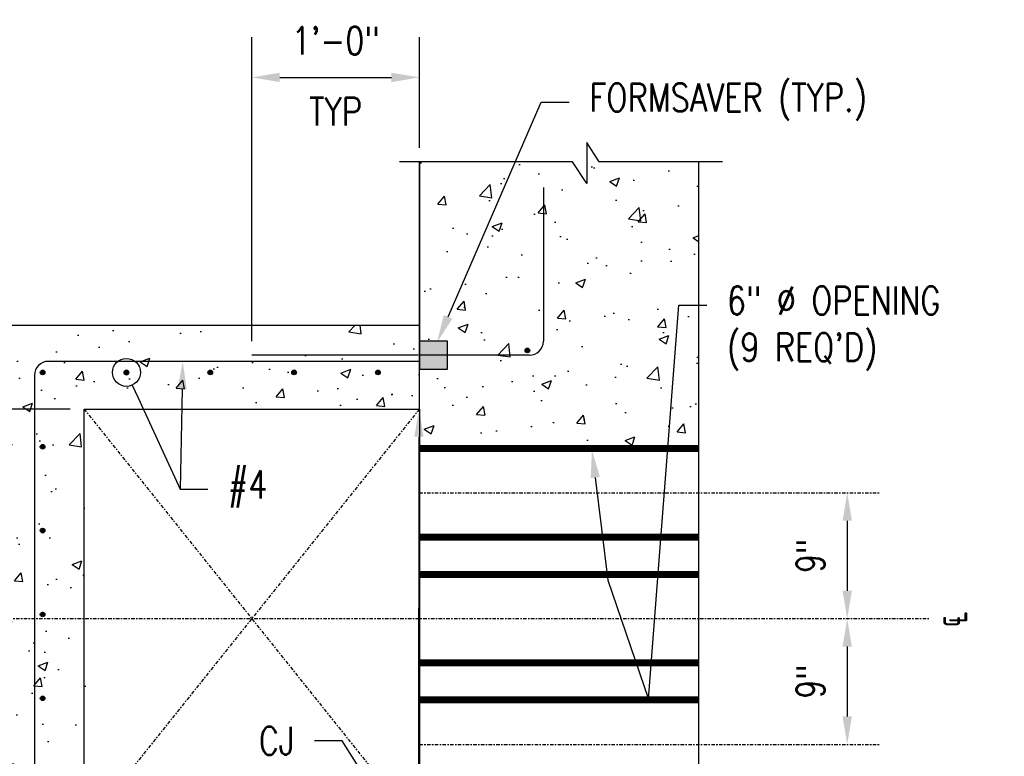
# Model space of a CAD drawing. Header units: inches. Extents: x -8 to 1800, y 30 to 339.
# Tile 47 of 51: x 1183 to 1253, y 67 to 119. Entities that reach past the tile are written whole.
import ezdxf
from ezdxf import colors
from ezdxf.entities.mleader import LeaderData, LeaderLine
from ezdxf.math import Vec2, Vec3

# ---------------------------------------------------------------- set-up
doc = ezdxf.new("R2010")
doc.units = ezdxf.units.IN
doc.header["$MEASUREMENT"] = 0
doc.linetypes.add('Center 1_4_', pattern=[0.53125, 0.25, -0.09375, 0.09375, -0.09375])
doc.layers.get('Defpoints').update_dxf_attribs({"color": 6})
for name, color, linetype in [('A-DETL', 3, 'Continuous'), ('A-DETL-CNTR', 2, 'Center 1_4_'), ('A-DETL-MEDM', 3, 'Continuous'), ('A-WALL-PATT', 8, 'Continuous'), ('G-ANNO-TEXT', 2, 'Continuous'), ('M-DETL-HVY', 4, 'Continuous'), ('S-ANNO-DIMS', 1, 'Continuous'), ('S-ANNO-SYMB', 2, 'Continuous')]:
    doc.layers.add(name, color=color, linetype=linetype)
doc.styles.add('Annotative', font='romans.shx', dxfattribs={"width": 0.8, "height": 0.125})
doc.dimstyles.new('Annotative', dxfattribs={"dimscale": 0, "dimtxt": 0.125, "dimasz": 0.125, "dimexe": 0.18, "dimexo": 0.0625, "dimgap": 0.09, "dimtad": 1, "dimdec": 3, "dimzin": 3, "dimdsep": 46, "dimlunit": 4, "dimtxsty": 'Annotative', "dimcen": 0.09, "dimclrt": 2, "dimazin": 2, "dimtfac": 1, "dimtdec": 3, "dimtmove": 0, "dimatfit": 0, "dimfxl": 1, "dimtfill": 1, "dimfrac": 2, "dimtolj": 1, "dimtzin": 0, "dimarcsym": 0})

# ---------------------------------------------------------------- blocks, each defined once
blk = doc.blocks.new('*D16')
at = {"layer": 'Defpoints', "color": 0, "transparency": 16777216}
for p in [(1181.418, 97.511), (1173.324, 91.511), (1187.418, 91.511)]:
    blk.add_point(p, dxfattribs=at)
at = {"layer": 'S-ANNO-DIMS', "color": 1, "lineweight": -2, "transparency": 16777216}
for p, q in [((1173.324, 109.882), (1173.324, 97.511)), ((1173.324, 99.511), (1173.324, 101.511)), ((1173.324, 97.511), (1173.324, 91.511)), ((1173.324, 97.511), (1173.324, 91.511)), ((1173.324, 89.511), (1173.324, 87.511))]:
    blk.add_line(p, q, dxfattribs=at)
at = {"layer": 'S-ANNO-DIMS', "color": 0, "lineweight": -2, "transparency": 16777216}
for p, q in [((1180.418, 97.511), (1170.444, 97.511)), ((1186.418, 91.511), (1170.444, 91.511))]:
    blk.add_line(p, q, dxfattribs=at)
at = {"layer": 'S-ANNO-DIMS', "color": 1, "transparency": 16777216}
for points in [[(1172.991, 99.511), (1173.658, 99.511), (1173.324, 97.511)], [(1172.991, 89.511), (1173.658, 89.511), (1173.324, 91.511)]]:
    blk.add_solid(points, dxfattribs=at)
at = {"layer": 'S-ANNO-DIMS', "color": 2, "transparency": 16777216, "insert": (1170.694, 107.375), "char_height": 2, "attachment_point": 5, "rotation": 90, "style": 'Annotative', "bg_fill": 3, "box_fill_scale": 1.25, "bg_fill_color": 256, "bg_fill_true_color": 13158600, "bg_fill_transparency": 0}
blk.add_mtext('\\A1;6"', dxfattribs=at)
blk = doc.blocks.new('*D17')
at = {"layer": 'Defpoints', "color": 0, "transparency": 16777216}
for p in [(1187.418, 76.511), (1173.324, 61.511), (1187.418, 61.511)]:
    blk.add_point(p, dxfattribs=at)
at = {"layer": 'S-ANNO-DIMS', "color": 1, "lineweight": -2, "transparency": 16777216}
blk.add_line((1173.324, 74.511), (1173.324, 63.511), dxfattribs=at)
at = {"layer": 'S-ANNO-DIMS', "color": 1, "transparency": 16777216}
for points in [[(1172.991, 74.511), (1173.658, 74.511), (1173.324, 76.511)], [(1172.991, 63.511), (1173.658, 63.511), (1173.324, 61.511)]]:
    blk.add_solid(points, dxfattribs=at)
at = {"layer": 'S-ANNO-DIMS', "color": 2, "transparency": 16777216, "insert": (1170.694, 69.011), "char_height": 2, "attachment_point": 5, "rotation": 90, "style": 'Annotative', "bg_fill": 3, "box_fill_scale": 1.25, "bg_fill_color": 256, "bg_fill_true_color": 13158600, "bg_fill_transparency": 0}
blk.add_mtext('\\A1;1\'-3"', dxfattribs=at)
blk = doc.blocks.new('*D18')
at = {"layer": 'Defpoints', "color": 0, "transparency": 16777216}
for p in [(1187.418, 91.511), (1173.324, 76.511), (1187.418, 76.511)]:
    blk.add_point(p, dxfattribs=at)
at = {"layer": 'S-ANNO-DIMS', "color": 1, "lineweight": -2, "transparency": 16777216}
blk.add_line((1173.324, 89.511), (1173.324, 78.511), dxfattribs=at)
at = {"layer": 'S-ANNO-DIMS', "color": 1, "transparency": 16777216}
for points in [[(1172.991, 89.511), (1173.658, 89.511), (1173.324, 91.511)], [(1172.991, 78.511), (1173.658, 78.511), (1173.324, 76.511)]]:
    blk.add_solid(points, dxfattribs=at)
at = {"layer": 'S-ANNO-DIMS', "color": 2, "transparency": 16777216, "insert": (1170.694, 84.011), "char_height": 2, "attachment_point": 5, "rotation": 90, "style": 'Annotative', "bg_fill": 3, "box_fill_scale": 1.25, "bg_fill_color": 256, "bg_fill_true_color": 13158600, "bg_fill_transparency": 0}
blk.add_mtext('\\A1;1\'-3"', dxfattribs=at)
blk = doc.blocks.new('*D19')
at = {"layer": 'Defpoints', "color": 0, "transparency": 16777216}
for p in [(1243.922, 85.511), (1242.043, 76.511), (1243.877, 76.511)]:
    blk.add_point(p, dxfattribs=at)
at = {"layer": 'S-ANNO-DIMS', "color": 1, "lineweight": -2, "transparency": 16777216}
blk.add_line((1242.043, 83.511), (1242.043, 78.511), dxfattribs=at)
at = {"layer": 'S-ANNO-DIMS', "color": 1, "transparency": 16777216}
for points in [[(1241.71, 83.511), (1242.377, 83.511), (1242.043, 85.511)], [(1241.71, 78.511), (1242.377, 78.511), (1242.043, 76.511)]]:
    blk.add_solid(points, dxfattribs=at)
at = {"layer": 'S-ANNO-DIMS', "color": 2, "transparency": 16777216, "insert": (1239.413, 81.011), "char_height": 2, "attachment_point": 5, "rotation": 90, "style": 'Annotative', "bg_fill": 3, "box_fill_scale": 1.25, "bg_fill_color": 256, "bg_fill_true_color": 13158600, "bg_fill_transparency": 0}
blk.add_mtext('\\A1;9"', dxfattribs=at)
blk = doc.blocks.new('*D20')
at = {"layer": 'Defpoints', "color": 0, "transparency": 16777216}
for p in [(1243.922, 76.511), (1242.043, 67.511), (1243.877, 67.511)]:
    blk.add_point(p, dxfattribs=at)
at = {"layer": 'S-ANNO-DIMS', "color": 1, "lineweight": -2, "transparency": 16777216}
blk.add_line((1242.043, 74.511), (1242.043, 69.511), dxfattribs=at)
at = {"layer": 'S-ANNO-DIMS', "color": 1, "transparency": 16777216}
for points in [[(1241.71, 74.511), (1242.377, 74.511), (1242.043, 76.511)], [(1241.71, 69.511), (1242.377, 69.511), (1242.043, 67.511)]]:
    blk.add_solid(points, dxfattribs=at)
at = {"layer": 'S-ANNO-DIMS', "color": 2, "transparency": 16777216, "insert": (1239.413, 72.011), "char_height": 2, "attachment_point": 5, "rotation": 90, "style": 'Annotative', "bg_fill": 3, "box_fill_scale": 1.25, "bg_fill_color": 256, "bg_fill_true_color": 13158600, "bg_fill_transparency": 0}
blk.add_mtext('\\A1;9"', dxfattribs=at)
blk = doc.blocks.new('_DotBlank')
at = {"color": 0, "linetype": 'ByBlock', "lineweight": -2}
blk.add_line((-0.5, 0), (-1, 0), dxfattribs=at)
blk.add_circle((0, 0), 0.5, dxfattribs=at)
blk = doc.blocks.new('*D55')
at = {"layer": 'Defpoints', "color": 0, "transparency": 16777216}
for p in [(1211.418, 115.24), (1211.418, 109.203), (1199.418, 95.359)]:
    blk.add_point(p, dxfattribs=at)
at = {"layer": 'S-ANNO-DIMS', "color": 0, "lineweight": -2, "transparency": 16777216}
for p, q in [((1199.418, 96.359), (1199.418, 118.12)), ((1211.418, 110.203), (1211.418, 118.12)), ((1201.418, 115.24), (1209.418, 115.24))]:
    blk.add_line(p, q, dxfattribs=at)
at = {"layer": 'S-ANNO-DIMS', "color": 0, "transparency": 16777216}
for points in [[(1201.418, 115.573), (1201.418, 114.907), (1199.418, 115.24)], [(1209.418, 115.573), (1209.418, 114.907), (1211.418, 115.24)]]:
    blk.add_solid(points, dxfattribs=at)
at = {"layer": 'S-ANNO-DIMS', "color": 2, "transparency": 16777216, "char_height": 2, "attachment_point": 5, "style": 'Annotative', "bg_fill": 3, "box_fill_scale": 1.25, "bg_fill_color": 256, "bg_fill_true_color": 13158600, "bg_fill_transparency": 0}
for s, insert in [('\\A1;1\'-0"', (1205.418, 117.871)), ('\\A1;TYP', (1205.418, 112.8))]:
    blk.add_mtext(s, dxfattribs=dict(at, insert=insert))

msp = doc.modelspace()

# ---------------------------------------------------------------- hatches: boundary and pattern name
at = {"layer": 'A-DETL'}
h = msp.add_hatch(color=256, dxfattribs=at)
h.dxf.hatch_style = 1
h.paths.add_polyline_path([(1219.1442, 95.571), (1219.1874, 95.5767), (1219.2276, 95.5933), (1219.2621, 95.6198), (1219.2886, 95.6543), (1219.3052, 95.6945), (1219.3109, 95.7376), (1219.3052, 95.7808), (1219.2886, 95.821), (1219.2621, 95.8555), (1219.2276, 95.882), (1219.1874, 95.8986), (1219.1442, 95.9043), (1219.1011, 95.8986), (1219.0609, 95.882), (1219.0264, 95.8555), (1218.9999, 95.821), (1218.9832, 95.7808), (1218.9776, 95.7376), (1218.9832, 95.6945), (1218.9999, 95.6543), (1219.0264, 95.6198), (1219.0609, 95.5933), (1219.1011, 95.5767)])
h = msp.add_hatch(color=256, dxfattribs=at)
h.dxf.hatch_style = 1
h.paths.add_polyline_path([(1184.4474, 93.9989), (1184.4905, 94.0045), (1184.5307, 94.0212), (1184.5653, 94.0477), (1184.5917, 94.0822), (1184.6084, 94.1224), (1184.6141, 94.1655), (1184.6084, 94.2087), (1184.5917, 94.2489), (1184.5653, 94.2834), (1184.5307, 94.3099), (1184.4905, 94.3265), (1184.4474, 94.3322), (1184.4043, 94.3265), (1184.3641, 94.3099), (1184.3296, 94.2834), (1184.3031, 94.2489), (1184.2864, 94.2087), (1184.2807, 94.1655), (1184.2864, 94.1224), (1184.3031, 94.0822), (1184.3296, 94.0477), (1184.3641, 94.0212), (1184.4043, 94.0045)])
h = msp.add_hatch(color=256, dxfattribs=at)
h.dxf.hatch_style = 1
h.paths.add_polyline_path([(1190.4474, 93.9989), (1190.4905, 94.0045), (1190.5307, 94.0212), (1190.5653, 94.0477), (1190.5917, 94.0822), (1190.6084, 94.1224), (1190.6141, 94.1655), (1190.6084, 94.2087), (1190.5917, 94.2489), (1190.5653, 94.2834), (1190.5307, 94.3099), (1190.4905, 94.3265), (1190.4474, 94.3322), (1190.4043, 94.3265), (1190.3641, 94.3099), (1190.3296, 94.2834), (1190.3031, 94.2489), (1190.2864, 94.2087), (1190.2807, 94.1655), (1190.2864, 94.1224), (1190.3031, 94.0822), (1190.3296, 94.0477), (1190.3641, 94.0212), (1190.4043, 94.0045)])
h = msp.add_hatch(color=256, dxfattribs=at)
h.dxf.hatch_style = 1
h.paths.add_polyline_path([(1196.4474, 93.9989), (1196.4905, 94.0045), (1196.5307, 94.0212), (1196.5653, 94.0477), (1196.5917, 94.0822), (1196.6084, 94.1224), (1196.6141, 94.1655), (1196.6084, 94.2087), (1196.5917, 94.2489), (1196.5653, 94.2834), (1196.5307, 94.3099), (1196.4905, 94.3265), (1196.4474, 94.3322), (1196.4043, 94.3265), (1196.3641, 94.3099), (1196.3296, 94.2834), (1196.3031, 94.2489), (1196.2864, 94.2087), (1196.2807, 94.1655), (1196.2864, 94.1224), (1196.3031, 94.0822), (1196.3296, 94.0477), (1196.3641, 94.0212), (1196.4043, 94.0045)])
h = msp.add_hatch(color=256, dxfattribs=at)
h.dxf.hatch_style = 1
h.paths.add_polyline_path([(1202.4474, 93.9989), (1202.4905, 94.0045), (1202.5307, 94.0212), (1202.5653, 94.0477), (1202.5917, 94.0822), (1202.6084, 94.1224), (1202.6141, 94.1655), (1202.6084, 94.2087), (1202.5917, 94.2489), (1202.5653, 94.2834), (1202.5307, 94.3099), (1202.4905, 94.3265), (1202.4474, 94.3322), (1202.4043, 94.3265), (1202.3641, 94.3099), (1202.3296, 94.2834), (1202.3031, 94.2489), (1202.2864, 94.2087), (1202.2807, 94.1655), (1202.2864, 94.1224), (1202.3031, 94.0822), (1202.3296, 94.0477), (1202.3641, 94.0212), (1202.4043, 94.0045)])
h = msp.add_hatch(color=256, dxfattribs=at)
h.dxf.hatch_style = 1
h.paths.add_polyline_path([(1208.4474, 93.9989), (1208.4905, 94.0045), (1208.5307, 94.0212), (1208.5653, 94.0477), (1208.5917, 94.0822), (1208.6084, 94.1224), (1208.6141, 94.1655), (1208.6084, 94.2087), (1208.5917, 94.2489), (1208.5653, 94.2834), (1208.5307, 94.3099), (1208.4905, 94.3265), (1208.4474, 94.3322), (1208.4043, 94.3265), (1208.3641, 94.3099), (1208.3296, 94.2834), (1208.3031, 94.2489), (1208.2864, 94.2087), (1208.2807, 94.1655), (1208.2864, 94.1224), (1208.3031, 94.0822), (1208.3296, 94.0477), (1208.3641, 94.0212), (1208.4043, 94.0045)])
h = msp.add_hatch(color=256, dxfattribs=at)
h.dxf.hatch_style = 1
h.paths.add_polyline_path([(1184.4474, 88.6726), (1184.4905, 88.6783), (1184.5307, 88.695), (1184.5653, 88.7214), (1184.5917, 88.756), (1184.6084, 88.7962), (1184.6141, 88.8393), (1184.6084, 88.8824), (1184.5917, 88.9226), (1184.5653, 88.9571), (1184.5307, 88.9836), (1184.4905, 89.0003), (1184.4474, 89.006), (1184.4043, 89.0003), (1184.3641, 88.9836), (1184.3296, 88.9571), (1184.3031, 88.9226), (1184.2864, 88.8824), (1184.2807, 88.8393), (1184.2864, 88.7962), (1184.3031, 88.756), (1184.3296, 88.7214), (1184.3641, 88.695), (1184.4043, 88.6783)])
h = msp.add_hatch(color=256, dxfattribs=at)
h.dxf.hatch_style = 1
h.paths.add_polyline_path([(1184.4474, 82.6726), (1184.4905, 82.6783), (1184.5307, 82.695), (1184.5653, 82.7214), (1184.5917, 82.756), (1184.6084, 82.7962), (1184.6141, 82.8393), (1184.6084, 82.8824), (1184.5917, 82.9226), (1184.5653, 82.9571), (1184.5307, 82.9836), (1184.4905, 83.0003), (1184.4474, 83.006), (1184.4043, 83.0003), (1184.3641, 82.9836), (1184.3296, 82.9571), (1184.3031, 82.9226), (1184.2864, 82.8824), (1184.2807, 82.8393), (1184.2864, 82.7962), (1184.3031, 82.756), (1184.3296, 82.7214), (1184.3641, 82.695), (1184.4043, 82.6783)])
h = msp.add_hatch(color=256, dxfattribs=at)
h.dxf.hatch_style = 1
h.paths.add_polyline_path([(1184.4474, 76.6726), (1184.4905, 76.6783), (1184.5307, 76.695), (1184.5653, 76.7214), (1184.5917, 76.756), (1184.6084, 76.7962), (1184.6141, 76.8393), (1184.6084, 76.8824), (1184.5917, 76.9226), (1184.5653, 76.9571), (1184.5307, 76.9836), (1184.4905, 77.0003), (1184.4474, 77.006), (1184.4043, 77.0003), (1184.3641, 76.9836), (1184.3296, 76.9571), (1184.3031, 76.9226), (1184.2864, 76.8824), (1184.2807, 76.8393), (1184.2864, 76.7962), (1184.3031, 76.756), (1184.3296, 76.7214), (1184.3641, 76.695), (1184.4043, 76.6783)])
h = msp.add_hatch(color=256, dxfattribs=at)
h.dxf.hatch_style = 1
h.paths.add_polyline_path([(1184.4474, 70.6726), (1184.4905, 70.6783), (1184.5307, 70.695), (1184.5653, 70.7214), (1184.5917, 70.756), (1184.6094, 70.8036), (1184.6141, 70.8393), (1184.6084, 70.8824), (1184.5917, 70.9226), (1184.5653, 70.9571), (1184.5307, 70.9836), (1184.4905, 71.0003), (1184.4474, 71.006), (1184.4043, 71.0003), (1184.3641, 70.9836), (1184.3296, 70.9571), (1184.3031, 70.9226), (1184.2864, 70.8824), (1184.2807, 70.8393), (1184.2864, 70.7962), (1184.3031, 70.756), (1184.3296, 70.7214), (1184.3641, 70.695), (1184.4043, 70.6783)])
at = {"layer": 'A-DETL-MEDM'}
msp.add_hatch(color=256, dxfattribs=at).paths.add_polyline_path([(1213.4183, 94.3592), (1213.4183, 96.3592), (1211.4183, 96.3592), (1211.4183, 94.3592)])
at = {"layer": 'A-WALL-PATT'}
h = msp.add_hatch(dxfattribs=at)
h.set_pattern_fill('AR-CONC', color=8, style=0)
h.set_pattern_definition([(50, (13.5003, -10.9325), (7.172602, -0.62752), [0.75, -8.25]), (355, (13.5, -10.9325), (-1.387513, 7.52192), [0.6, -6.6]), (100.45144, (14.098, -10.985), (5.78509, 6.8944), [0.6374, -7.01142]), (46.1842, (13.5, -8.9325), (10.672413, -1.65519), [1.125, -12.375]), (96.6356, (14.39, -9.07), (9.34662, 9.74119), [0.9561, -10.51714]), (351.1842, (13.5, -8.933), (9.34662, 9.74119), [0.9, -9.9]), (21, (14.5003, -9.4325), (5.96907, -4.02619), [0.75, -8.25]), (326, (14.5, -9.4325), (2.433153, 7.2515), [0.6, -6.6]), (71.45144, (14.998, -9.768), (8.402224, 3.22531), [0.6374, -7.01142]), (37.5, (13.5003, -10.9325), (0.1215986, 3.3289385), [0, -6.52, 0, -6.7, 0, -6.625]), (7.5, (13.5003, -10.9325), (2.630695, 3.944117), [0, -3.82, 0, -6.37, 0, -2.525]), (327.5, (11.2703, -10.9325), (5.3382244, -0.225549), [0, -2.5, 0, -7.8, 0, -10.35]), (317.5, (10.2703, -10.9325), (5.831862, 1.00105), [0, -3.25, 0, -5.18, 0, -7.35])])
h.paths.add_polyline_path([(1223.3166, 42.2171), (1224.4183, 43.8863), (1231.4183, 43.8863), (1231.4183, 64.3447), (1211.4183, 64.3447), (1211.4183, 61.5607), (1187.6683, 61.5607), (1187.6683, 91.5607), (1211.4183, 91.5607), (1211.4183, 88.678), (1231.4183, 88.678), (1231.4183, 109.2032), (1224.2793, 109.2032), (1223.4043, 110.5782), (1223.4043, 107.8283), (1222.0294, 109.2032), (1211.4183, 109.2032), (1211.4183, 97.5113), (1181.4183, 97.5113), (1181.4183, 55.5113), (1211.4183, 55.5113), (1211.4183, 43.7798), (1222.2429, 43.7798), (1223.3166, 45.4671)])
h.paths.add_polyline_path([(1219.2566, 57.1005), (1219.2135, 57.1062), (1219.1733, 57.1228), (1219.1387, 57.1493), (1219.1123, 57.1838), (1219.0956, 57.224), (1219.0899, 57.2672), (1219.0956, 57.3103), (1219.1123, 57.3505), (1219.1387, 57.385), (1219.1733, 57.4115), (1219.2135, 57.4281), (1219.2566, 57.4338), (1219.2997, 57.4281), (1219.3399, 57.4115), (1219.3745, 57.385), (1219.4009, 57.3505), (1219.4176, 57.3103), (1219.4233, 57.2672), (1219.4176, 57.224), (1219.4009, 57.1838), (1219.3745, 57.1493), (1219.3399, 57.1228), (1219.2997, 57.1062)], flags=16)
h.paths.add_polyline_path([(1202.4474, 58.6726), (1202.4043, 58.6783), (1202.3641, 58.695), (1202.3296, 58.7214), (1202.3031, 58.756), (1202.2864, 58.7962), (1202.2807, 58.8393), (1202.2864, 58.8824), (1202.3031, 58.9226), (1202.3296, 58.9571), (1202.3641, 58.9836), (1202.4043, 59.0003), (1202.4474, 59.006), (1202.4905, 59.0003), (1202.5307, 58.9836), (1202.5653, 58.9571), (1202.5917, 58.9226), (1202.6084, 58.8824), (1202.6141, 58.8393), (1202.6084, 58.7962), (1202.5917, 58.756), (1202.5653, 58.7214), (1202.5307, 58.695), (1202.4905, 58.6783)], flags=16)
h.paths.add_polyline_path([(1196.4474, 58.6726), (1196.4043, 58.6783), (1196.3641, 58.695), (1196.3296, 58.7214), (1196.3031, 58.756), (1196.2864, 58.7962), (1196.2807, 58.8393), (1196.2864, 58.8824), (1196.3031, 58.9226), (1196.3296, 58.9571), (1196.3641, 58.9836), (1196.4043, 59.0003), (1196.4474, 59.006), (1196.4905, 59.0003), (1196.5307, 58.9836), (1196.5653, 58.9571), (1196.5917, 58.9226), (1196.6084, 58.8824), (1196.6141, 58.8393), (1196.6084, 58.7962), (1196.5917, 58.756), (1196.5653, 58.7214), (1196.5307, 58.695), (1196.4905, 58.6783)], flags=16)
h.paths.add_polyline_path([(1208.4474, 58.6726), (1208.4043, 58.6783), (1208.3641, 58.695), (1208.3296, 58.7214), (1208.3031, 58.756), (1208.2864, 58.7962), (1208.2807, 58.8393), (1208.2864, 58.8824), (1208.3031, 58.9226), (1208.3296, 58.9571), (1208.3641, 58.9836), (1208.4043, 59.0003), (1208.4474, 59.006), (1208.4905, 59.0003), (1208.5307, 58.9836), (1208.5653, 58.9571), (1208.5917, 58.9226), (1208.6084, 58.8824), (1208.6141, 58.8393), (1208.6084, 58.7962), (1208.5917, 58.756), (1208.5653, 58.7214), (1208.5307, 58.695), (1208.4905, 58.6783)], flags=16)
h.paths.add_polyline_path([(1184.4474, 58.6726), (1184.4043, 58.6783), (1184.3641, 58.695), (1184.3296, 58.7214), (1184.3031, 58.756), (1184.2864, 58.7962), (1184.2807, 58.8393), (1184.2864, 58.8824), (1184.3031, 58.9226), (1184.3296, 58.9571), (1184.3641, 58.9836), (1184.4043, 59.0003), (1184.4474, 59.006), (1184.4905, 59.0003), (1184.5307, 58.9836), (1184.5653, 58.9571), (1184.5917, 58.9226), (1184.6084, 58.8824), (1184.6141, 58.8393), (1184.6084, 58.7962), (1184.5917, 58.756), (1184.5653, 58.7214), (1184.5307, 58.695), (1184.4905, 58.6783)], flags=16)
h.paths.add_polyline_path([(1190.4474, 58.6726), (1190.4043, 58.6783), (1190.3641, 58.695), (1190.3296, 58.7214), (1190.3031, 58.756), (1190.2864, 58.7962), (1190.2807, 58.8393), (1190.2864, 58.8824), (1190.3031, 58.9226), (1190.3296, 58.9571), (1190.3641, 58.9836), (1190.4043, 59.0003), (1190.4474, 59.006), (1190.4905, 59.0003), (1190.5307, 58.9836), (1190.5653, 58.9571), (1190.5917, 58.9226), (1190.6084, 58.8824), (1190.6141, 58.8393), (1190.6084, 58.7962), (1190.5917, 58.756), (1190.5653, 58.7214), (1190.5307, 58.695), (1190.4905, 58.6783)], flags=16)
h.paths.add_polyline_path([(1184.4474, 64.6726), (1184.4043, 64.6783), (1184.3641, 64.695), (1184.3296, 64.7214), (1184.3031, 64.756), (1184.2864, 64.7962), (1184.2807, 64.8393), (1184.2864, 64.8824), (1184.3031, 64.9226), (1184.3296, 64.9571), (1184.3641, 64.9836), (1184.4043, 65.0003), (1184.4474, 65.006), (1184.4905, 65.0003), (1184.5307, 64.9836), (1184.5653, 64.9571), (1184.5917, 64.9226), (1184.6084, 64.8824), (1184.6141, 64.8393), (1184.6084, 64.7962), (1184.5917, 64.756), (1184.5653, 64.7214), (1184.5307, 64.695), (1184.4905, 64.6783)], flags=16)
h.paths.add_polyline_path([(1184.4474, 70.6726), (1184.4043, 70.6783), (1184.3641, 70.695), (1184.3296, 70.7214), (1184.3031, 70.756), (1184.2854, 70.8036), (1184.2807, 70.8393), (1184.2864, 70.8824), (1184.3031, 70.9226), (1184.3296, 70.9571), (1184.3641, 70.9836), (1184.4043, 71.0003), (1184.4474, 71.006), (1184.4905, 71.0003), (1184.5307, 70.9836), (1184.5653, 70.9571), (1184.5917, 70.9226), (1184.6084, 70.8824), (1184.6141, 70.8393), (1184.6084, 70.7962), (1184.5917, 70.756), (1184.5653, 70.7214), (1184.5307, 70.695), (1184.4905, 70.6783)], flags=16)
h.paths.add_polyline_path([(1184.4474, 76.6726), (1184.4043, 76.6783), (1184.3641, 76.695), (1184.3296, 76.7214), (1184.3031, 76.756), (1184.2864, 76.7962), (1184.2807, 76.8393), (1184.2864, 76.8824), (1184.3031, 76.9226), (1184.3296, 76.9571), (1184.3641, 76.9836), (1184.4043, 77.0003), (1184.4474, 77.006), (1184.4905, 77.0003), (1184.5307, 76.9836), (1184.5653, 76.9571), (1184.5917, 76.9226), (1184.6084, 76.8824), (1184.6141, 76.8393), (1184.6084, 76.7962), (1184.5917, 76.756), (1184.5653, 76.7214), (1184.5307, 76.695), (1184.4905, 76.6783)], flags=16)
h.paths.add_polyline_path([(1184.4474, 82.6726), (1184.4043, 82.6783), (1184.3641, 82.695), (1184.3296, 82.7214), (1184.3031, 82.756), (1184.2864, 82.7962), (1184.2807, 82.8393), (1184.2864, 82.8824), (1184.3031, 82.9226), (1184.3296, 82.9571), (1184.3641, 82.9836), (1184.4043, 83.0003), (1184.4474, 83.006), (1184.4905, 83.0003), (1184.5307, 82.9836), (1184.5653, 82.9571), (1184.5917, 82.9226), (1184.6084, 82.8824), (1184.6141, 82.8393), (1184.6084, 82.7962), (1184.5917, 82.756), (1184.5653, 82.7214), (1184.5307, 82.695), (1184.4905, 82.6783)], flags=16)
h.paths.add_polyline_path([(1184.4474, 88.6726), (1184.4043, 88.6783), (1184.3641, 88.695), (1184.3296, 88.7214), (1184.3031, 88.756), (1184.2864, 88.7962), (1184.2807, 88.8393), (1184.2864, 88.8824), (1184.3031, 88.9226), (1184.3296, 88.9571), (1184.3641, 88.9836), (1184.4043, 89.0003), (1184.4474, 89.006), (1184.4905, 89.0003), (1184.5307, 88.9836), (1184.5653, 88.9571), (1184.5917, 88.9226), (1184.6084, 88.8824), (1184.6141, 88.8393), (1184.6084, 88.7962), (1184.5917, 88.756), (1184.5653, 88.7214), (1184.5307, 88.695), (1184.4905, 88.6783)], flags=16)
h.paths.add_polyline_path([(1208.4474, 93.9989), (1208.4043, 94.0045), (1208.3641, 94.0212), (1208.3296, 94.0477), (1208.3031, 94.0822), (1208.2864, 94.1224), (1208.2807, 94.1655), (1208.2864, 94.2087), (1208.3031, 94.2489), (1208.3296, 94.2834), (1208.3641, 94.3099), (1208.4043, 94.3265), (1208.4474, 94.3322), (1208.4905, 94.3265), (1208.5307, 94.3099), (1208.5653, 94.2834), (1208.5917, 94.2489), (1208.6084, 94.2087), (1208.6141, 94.1655), (1208.6084, 94.1224), (1208.5917, 94.0822), (1208.5653, 94.0477), (1208.5307, 94.0212), (1208.4905, 94.0045)], flags=16)
h.paths.add_polyline_path([(1202.4474, 93.9989), (1202.4043, 94.0045), (1202.3641, 94.0212), (1202.3296, 94.0477), (1202.3031, 94.0822), (1202.2864, 94.1224), (1202.2807, 94.1655), (1202.2864, 94.2087), (1202.3031, 94.2489), (1202.3296, 94.2834), (1202.3641, 94.3099), (1202.4043, 94.3265), (1202.4474, 94.3322), (1202.4905, 94.3265), (1202.5307, 94.3099), (1202.5653, 94.2834), (1202.5917, 94.2489), (1202.6084, 94.2087), (1202.6141, 94.1655), (1202.6084, 94.1224), (1202.5917, 94.0822), (1202.5653, 94.0477), (1202.5307, 94.0212), (1202.4905, 94.0045)], flags=16)
h.paths.add_polyline_path([(1190.4474, 93.9989), (1190.4043, 94.0045), (1190.3641, 94.0212), (1190.3296, 94.0477), (1190.3031, 94.0822), (1190.2864, 94.1224), (1190.2807, 94.1655), (1190.2864, 94.2087), (1190.3031, 94.2489), (1190.3296, 94.2834), (1190.3641, 94.3099), (1190.4043, 94.3265), (1190.4474, 94.3322), (1190.4905, 94.3265), (1190.5307, 94.3099), (1190.5653, 94.2834), (1190.5917, 94.2489), (1190.6084, 94.2087), (1190.6141, 94.1655), (1190.6084, 94.1224), (1190.5917, 94.0822), (1190.5653, 94.0477), (1190.5307, 94.0212), (1190.4905, 94.0045)], flags=16)
h.paths.add_polyline_path([(1184.4474, 93.9989), (1184.4043, 94.0045), (1184.3641, 94.0212), (1184.3296, 94.0477), (1184.3031, 94.0822), (1184.2864, 94.1224), (1184.2807, 94.1655), (1184.2864, 94.2087), (1184.3031, 94.2489), (1184.3296, 94.2834), (1184.3641, 94.3099), (1184.4043, 94.3265), (1184.4474, 94.3322), (1184.4905, 94.3265), (1184.5307, 94.3099), (1184.5653, 94.2834), (1184.5917, 94.2489), (1184.6084, 94.2087), (1184.6141, 94.1655), (1184.6084, 94.1224), (1184.5917, 94.0822), (1184.5653, 94.0477), (1184.5307, 94.0212), (1184.4905, 94.0045)], flags=16)
h.paths.add_polyline_path([(1196.4474, 93.9989), (1196.4043, 94.0045), (1196.3641, 94.0212), (1196.3296, 94.0477), (1196.3031, 94.0822), (1196.2864, 94.1224), (1196.2807, 94.1655), (1196.2864, 94.2087), (1196.3031, 94.2489), (1196.3296, 94.2834), (1196.3641, 94.3099), (1196.4043, 94.3265), (1196.4474, 94.3322), (1196.4905, 94.3265), (1196.5307, 94.3099), (1196.5653, 94.2834), (1196.5917, 94.2489), (1196.6084, 94.2087), (1196.6141, 94.1655), (1196.6084, 94.1224), (1196.5917, 94.0822), (1196.5653, 94.0477), (1196.5307, 94.0212), (1196.4905, 94.0045)], flags=16)
h.paths.add_polyline_path([(1219.1442, 95.571), (1219.1011, 95.5767), (1219.0609, 95.5933), (1219.0264, 95.6198), (1218.9999, 95.6543), (1218.9832, 95.6945), (1218.9776, 95.7376), (1218.9832, 95.7808), (1218.9999, 95.821), (1219.0264, 95.8555), (1219.0609, 95.882), (1219.1011, 95.8986), (1219.1442, 95.9043), (1219.1874, 95.8986), (1219.2276, 95.882), (1219.2621, 95.8555), (1219.2886, 95.821), (1219.3052, 95.7808), (1219.3109, 95.7376), (1219.3052, 95.6945), (1219.2886, 95.6543), (1219.2621, 95.6198), (1219.2276, 95.5933), (1219.1874, 95.5767)], flags=16)

# ---------------------------------------------------------------- linework, layer by layer
at = {"layer": 'A-DETL'}
for centre in [(1219.1442, 95.7064), (1190.4474, 94.1343), (1196.4474, 94.1343), (1202.4474, 94.1343), (1208.4474, 94.1343)]:
    msp.add_circle(centre, 0.1667, dxfattribs=at)
msp.add_arc((1190.4474, 94.1343), 0.1667, 180, 0, dxfattribs=at)
at = {"layer": 'A-DETL-CNTR'}
for p, q in [((1211.4183, 91.5113), (1187.4183, 61.5113)), ((1187.4183, 91.5113), (1211.4183, 61.5113)), ((1211.4183, 85.5113), (1244.4183, 85.5113)), ((1170.4445, 76.5113), (1247.9808, 76.5113)), ((1211.4183, 67.5113), (1244.4183, 67.5113))]:
    msp.add_line(p, q, dxfattribs=at)
at = {"layer": 'A-DETL-MEDM'}
for p, q in [((1220.2887, 107.3592), (1220.2887, 96.3592)), ((1211.4183, 91.5113), (1211.4183, 97.5113)), ((1211.3335, 95.3592), (1199.4183, 95.3592)), ((1219.2887, 95.3592), (1211.4183, 95.3592)), ((1211.4183, 94.9224), (1184.8558, 94.9224)), ((1183.8558, 93.9224), (1183.8558, 59.1003))]:
    msp.add_line(p, q, dxfattribs=at)
for centre, start, end in [((1219.2887, 96.3592), 270, 0), ((1184.8558, 93.9224), 90, 180)]:
    msp.add_arc(centre, 1, start, end, dxfattribs=at)
at = {"layer": 'M-DETL-HVY'}
for p, q in [((1211.4183, 109.2032), (1211.4183, 94.3592)), ((1211.4183, 97.5113), (1211.4183, 109.2032)), ((1231.4183, 43.7613), (1231.4183, 109.2032)), ((1181.4183, 97.5113), (1211.4183, 97.5113)), ((1213.4183, 96.3592), (1211.4183, 96.3592)), ((1213.4183, 94.3592), (1213.4183, 96.3592)), ((1211.4183, 94.3592), (1213.4183, 94.3592)), ((1187.4183, 61.5113), (1187.4183, 91.5113)), ((1187.4183, 91.5113), (1211.4183, 91.5113)), ((1211.4183, 91.5113), (1211.4183, 61.5113)), ((1211.4183, 88.678), (1231.4183, 88.678)), ((1211.4183, 82.3447), (1231.4183, 82.3447)), ((1187.3361, 79.5811), (1187.4183, 79.6791)), ((1211.4183, 79.678), (1231.4183, 79.678)), ((1187.4183, 79.5739), (1187.3361, 79.5811)), ((1211.4183, 73.3447), (1231.4183, 73.3447)), ((1211.4183, 70.6988), (1231.4183, 70.6988))]:
    msp.add_line(p, q, dxfattribs=at)
at = {"layer": 'M-DETL-HVY', "const_width": 0.5}
for points in [[(1211.4183, 88.678), (1231.4183, 88.678)], [(1211.4183, 82.3447), (1231.4183, 82.3447)], [(1211.4183, 79.678), (1231.4183, 79.678)], [(1211.4183, 73.3447), (1231.4183, 73.3447)], [(1211.4183, 70.6988), (1231.4183, 70.6988)]]:
    msp.add_lwpolyline(points, dxfattribs=at)
at = {"layer": 'S-ANNO-SYMB'}
msp.add_lwpolyline([(1233.1206, 109.2032), (1224.2793, 109.2032), (1223.4043, 110.5782), (1223.4043, 107.6407), (1222.3731, 109.2032), (1209.9951, 109.2032)], dxfattribs=at)

# ---------------------------------------------------------------- texts
at = {"layer": 'G-ANNO-TEXT', "insert": (1248.4355, 75.9085), "char_height": 2, "width": 17.8125, "attachment_point": 1, "rotation": 90, "style": 'Annotative'}
msp.add_mtext('℄', dxfattribs=at)

# ---------------------------------------------------------------- leaders
at = {"layer": 'G-ANNO-TEXT'}
ml = msp.add_multileader_mtext('Standard', dxfattribs=at)
ml.set_content('\\A1;FORMSAVER (TYP.)', color=256, style='Annotative')
ml.set_leader_properties(color=1, linetype='ByLayer', lineweight=-1)
ml.build(insert=Vec2(0, 0))
ml.multileader.update_dxf_attribs({"text_right_attachment_type": 3, "dogleg_length": 0.125, "arrow_head_size": 2, "scale": 16})
ctx = ml.context
ctx.base_point, ctx.scale, ctx.char_height, ctx.arrow_head_size, ctx.landing_gap_size, ctx.plane_origin = Vec3(1222.1311, 113.4792), 16, 2, 2, 1.44, Vec3(1213.7387, 133.2198)
ctx.right_attachment = 3
notes = []
notes.append((ctx, [(0, (1, 1, 0), (1220.1311, 113.4792), (1, 0), 2, [(0, [(1212.6719, 96.2656)], 0, [])])]))
ctx.mtext.insert, ctx.mtext.width, ctx.mtext.defined_height, ctx.mtext.flow_direction = Vec3(1223.5711, 114.8125), 29.92438, 11.8375, 5
ml = msp.add_multileader_mtext('Standard', dxfattribs=at)
ml.set_content('℄ 6"%%C ID. OPENING\\P(9 REQ\'D TYP.)', color=256, style='Annotative')
ml.set_leader_properties(color=1, linetype='ByLayer', lineweight=-1)
ml.build(insert=Vec2(0, 0))
ml.multileader.update_dxf_attribs({"text_right_attachment_type": 3, "dogleg_length": 0.125, "arrow_head_size": 2, "scale": 16})
ctx = ml.context
ctx.base_point, ctx.scale, ctx.char_height, ctx.arrow_head_size, ctx.landing_gap_size, ctx.plane_origin = Vec3(952.9673, 69.6702), 16, 2, 2, 1.44, Vec3(942.1435, 29.614)
ctx.right_attachment = 3
notes.append((ctx, [(0, (1, 1, 0), (950.9673, 69.6702), (1, 0), 2, [(2, [(950.9673, 80.2692), (950.9673, 92.3629), (950.9673, 104.1442)], 0, [])])]))
ctx.mtext.insert, ctx.mtext.width, ctx.mtext.defined_height, ctx.mtext.flow_direction = Vec3(954.4073, 71.0035), 25.061414, 10.676, 5
at = {"layer": 'S-ANNO-DIMS'}
ml = msp.add_multileader_mtext('Standard', dxfattribs=at)
ml.set_content('', color=256, style='Annotative')
ml.set_leader_properties(color=1, linetype='ByLayer', lineweight=-1)
ml.set_arrow_properties(name='DOTBLANK')
ml.build(insert=Vec2(0, 0))
ml.multileader.update_dxf_attribs({"has_dogleg": 0, "text_right_attachment_type": 3, "dogleg_length": 0.125, "arrow_head_size": 2, "scale": 16})
ctx = ml.context
ctx.base_point, ctx.scale, ctx.char_height, ctx.arrow_head_size, ctx.landing_gap_size, ctx.plane_origin = Vec3(1194.2812, 85.7812), 16, 2, 2, 1.44, Vec3(1190.4474, 94.1343)
ctx.right_attachment = 3
notes.append((ctx, [(0, (1, 1, 0), (1192.2812, 85.7812), (1, 0), 2, [(0, [(1190.4474, 94.1343)], 0, [])])]))
ctx.mtext.insert, ctx.mtext.flow_direction = Vec3(1195.7212, 86.7812), 5
for ctx, leaders in notes:
    for number, flags, end, landing, length, lines in leaders:
        leader = LeaderData()
        leader.index, (leader.has_last_leader_line, leader.has_dogleg_vector, leader.attachment_direction) = number, flags
        leader.last_leader_point, leader.dogleg_vector, leader.dogleg_length = Vec3(end), Vec3(landing), length
        for number, points, colour, breaks in lines:
            line = LeaderLine()
            line.index, line.vertices, line.color, line.breaks = number, Vec3.list(points), colors.encode_raw_color(colour), breaks
            leader.lines.append(line)
        ctx.leaders.append(leader)

# ---------------------------------------------------------------- next in the draw order: dimensions: what is measured, and where the dimension line sits
dim = msp.add_linear_dim(base=(1211.4183, 115.2401), p1=(1199.4183, 95.3592), p2=(1211.4183, 109.2032), text='<>\\XTYP', dimstyle='Annotative', override={"dimdec": 0, "dimpost": '\\X'}, dxfattribs=at)
dim.commit()
dim.dimension.update_dxf_attribs({"geometry": '*D55', "text_midpoint": (1205.4183, 115.2401)})
dim = msp.add_linear_dim(base=(1173.3245, 91.5113), p1=(1181.4183, 97.5113), p2=(1187.4183, 91.5113), angle=90, dimstyle='Annotative', override={"dimpost": '\\X', "dimclrd": 1, "dimtmove": 2}, dxfattribs=at)
dim.commit()
dim.dimension.update_dxf_attribs({"geometry": '*D16', "text_midpoint": (1173.3245, 107.375), "dimtype": 160})
for base, p1, p2, picture, middle in [((1242.0432, 76.5113), (1243.9219, 85.5113), (1243.8773, 76.5113), '*D19', (1239.4128, 81.0113)), ((1173.3245, 61.5113), (1187.4183, 76.5113), (1187.4183, 61.5113), '*D17', (1170.694, 69.0113))]:
    dim = msp.add_linear_dim(base=base, p1=p1, p2=p2, angle=90, dimstyle='Annotative', override={"dimpost": '\\X', "dimse1": 1, "dimse2": 1, "dimclrd": 1, "dimtmove": 2}, dxfattribs=at)
    dim.commit()
    dim.dimension.update_dxf_attribs({"geometry": picture, "text_midpoint": middle})

# ---------------------------------------------------------------- next in the draw order: linework, layer by layer
at = {"layer": 'A-DETL'}
for centre in [(1184.4474, 94.1343), (1184.4474, 70.808)]:
    msp.add_circle(centre, 0.1667, dxfattribs=at)

# ---------------------------------------------------------------- next in the draw order: dimensions: what is measured, and where the dimension line sits
at = {"layer": 'S-ANNO-DIMS'}
for base, p1, p2, picture, middle in [((1173.3245, 76.5113), (1187.4183, 91.5113), (1187.4183, 76.5113), '*D18', (1170.694, 84.0113)), ((1242.0432, 67.5113), (1243.9219, 76.5113), (1243.8773, 67.5113), '*D20', (1239.4128, 72.0113))]:
    dim = msp.add_linear_dim(base=base, p1=p1, p2=p2, angle=90, dimstyle='Annotative', override={"dimpost": '\\X', "dimse1": 1, "dimse2": 1, "dimclrd": 1, "dimtmove": 2}, dxfattribs=at)
    dim.commit()
    dim.dimension.update_dxf_attribs({"geometry": picture, "text_midpoint": middle})

# ---------------------------------------------------------------- next in the draw order: leaders
at = {"layer": 'G-ANNO-TEXT'}
ml = msp.add_multileader_mtext('Standard', dxfattribs=at)
ml.set_content('\\A1;#4', color=256, style='Annotative')
ml.set_leader_properties(color=1, linetype='ByLayer', lineweight=-1)
ml.build(insert=Vec2(0, 0))
ml.multileader.update_dxf_attribs({"text_right_attachment_type": 3, "dogleg_length": 0.125, "arrow_head_size": 2, "scale": 16})
ctx = ml.context
ctx.base_point, ctx.scale, ctx.char_height, ctx.arrow_head_size, ctx.landing_gap_size, ctx.plane_origin = Vec3(1196.2812, 85.7812), 16, 2, 2, 1.44, Vec3(1186.8793, 101.8604)
ctx.right_attachment = 3
notes = []
notes.append((ctx, [(0, (1, 1, 0), (1194.2812, 85.7812), (1, 0), 2, [(1, [(1194.4744, 94.9224)], 0, [])])]))
ctx.mtext.insert, ctx.mtext.width, ctx.mtext.defined_height, ctx.mtext.flow_direction = Vec3(1197.7213, 87.1146), 29.92438, 11.8375, 5
for ctx, leaders in notes:
    for number, flags, end, landing, length, lines in leaders:
        leader = LeaderData()
        leader.index, (leader.has_last_leader_line, leader.has_dogleg_vector, leader.attachment_direction) = number, flags
        leader.last_leader_point, leader.dogleg_vector, leader.dogleg_length = Vec3(end), Vec3(landing), length
        for number, points, colour, breaks in lines:
            line = LeaderLine()
            line.index, line.vertices, line.color, line.breaks = number, Vec3.list(points), colors.encode_raw_color(colour), breaks
            leader.lines.append(line)
        ctx.leaders.append(leader)

# ---------------------------------------------------------------- next in the draw order: linework, layer by layer
at = {"layer": 'A-DETL'}
for centre in [(1184.4474, 88.808), (1184.4474, 82.808), (1184.4474, 76.808)]:
    msp.add_circle(centre, 0.1667, dxfattribs=at)

# ---------------------------------------------------------------- next in the draw order: leaders
at = {"layer": 'G-ANNO-TEXT'}
ml = msp.add_multileader_mtext('Standard', dxfattribs=at)
ml.set_content('\\A1;6" %%C OPENING\\P(9 REQ\'D)', color=256, style='Annotative')
ml.set_leader_properties(color=1, linetype='ByLayer', lineweight=-1)
ml.build(insert=Vec2(0, 0))
ml.multileader.update_dxf_attribs({"text_right_attachment_type": 3, "dogleg_length": 0.125, "arrow_head_size": 2, "scale": 16})
ctx = ml.context
ctx.base_point, ctx.scale, ctx.char_height, ctx.arrow_head_size, ctx.landing_gap_size, ctx.plane_origin = Vec3(1231.9904, 98.9437), 16, 2, 2, 1.44, Vec3(1227.5981, 116.1417)
ctx.right_attachment = 3
notes = []
notes.append((ctx, [(0, (1, 1, 0), (1229.9904, 98.9437), (1, 0), 2, [(2, [(1223.7656, 88.5938), (1224.9062, 79.2656), (1227.8281, 70.75)], 0, [])])]))
ctx.mtext.insert, ctx.mtext.width, ctx.mtext.defined_height, ctx.mtext.flow_direction = Vec3(1233.4304, 100.2771), 29.92438, 11.8375, 5
ml = msp.add_multileader_mtext('Standard', dxfattribs=at)
ml.set_content('\\A1;CJ', color=256, style='Annotative')
ml.set_leader_properties(color=1, linetype='ByLayer', lineweight=-1)
ml.build(insert=Vec2(0, 0))
ml.multileader.update_dxf_attribs({"text_right_attachment_type": 3, "dogleg_length": 0.125, "arrow_head_size": 2, "scale": 16})
ctx = ml.context
ctx.base_point, ctx.scale, ctx.char_height, ctx.arrow_head_size, ctx.landing_gap_size, ctx.plane_origin = Vec3(1198.7329, 67.7656), 16, 2, 2, 1.44, Vec3(1186.8793, 83.8448)
ctx.right_attachment, ctx.text_align_type = 3, 2
notes.append((ctx, [(1, (1, 1, 0), (1205.8986, 67.7656), (-1, 0), 2, [(0, [(1211.3906, 91.5312), (1211.3438, 59.1094)], 0, [])])]))
ctx.mtext.insert, ctx.mtext.width, ctx.mtext.defined_height, ctx.mtext.alignment, ctx.mtext.flow_direction = Vec3(1202.4586, 68.7656), 29.92438, 11.8375, 3, 5
for ctx, leaders in notes:
    for number, flags, end, landing, length, lines in leaders:
        leader = LeaderData()
        leader.index, (leader.has_last_leader_line, leader.has_dogleg_vector, leader.attachment_direction) = number, flags
        leader.last_leader_point, leader.dogleg_vector, leader.dogleg_length = Vec3(end), Vec3(landing), length
        for number, points, colour, breaks in lines:
            line = LeaderLine()
            line.index, line.vertices, line.color, line.breaks = number, Vec3.list(points), colors.encode_raw_color(colour), breaks
            leader.lines.append(line)
        ctx.leaders.append(leader)

doc.saveas('drawing.dxf')
